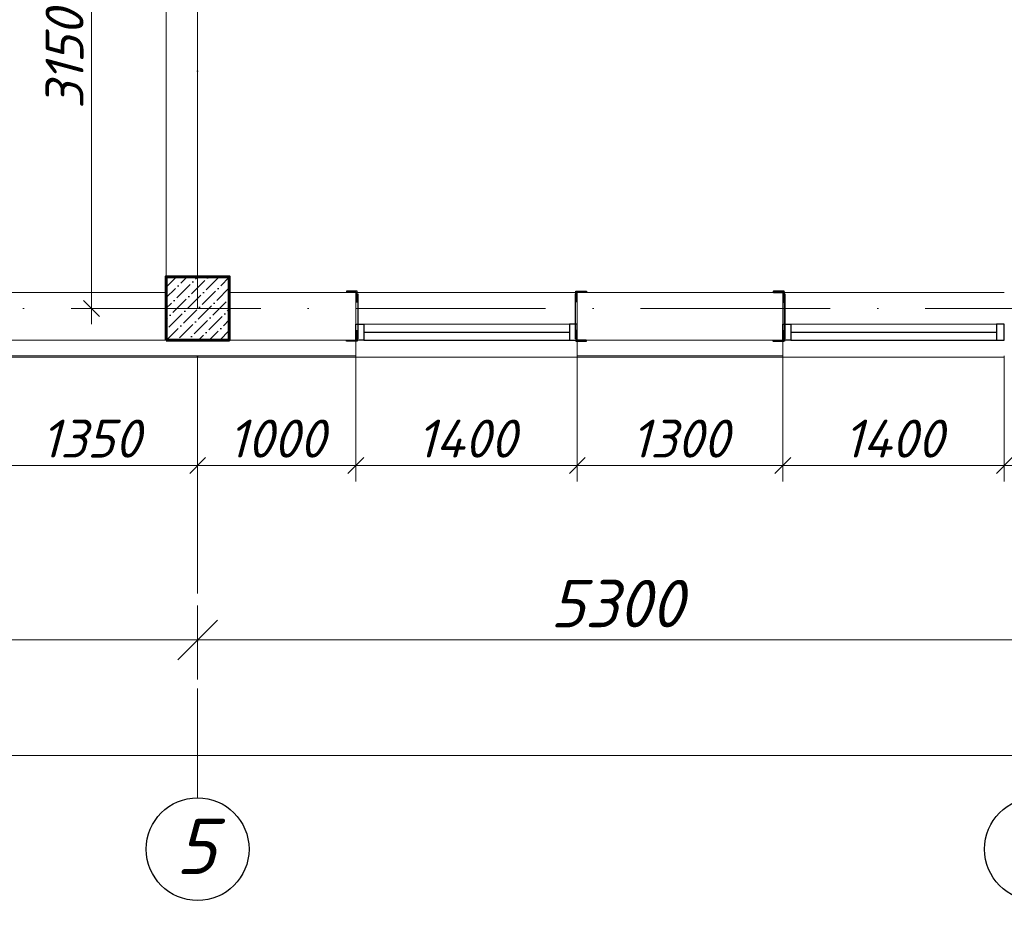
# Model space of a CAD drawing. Header units: millimetres. Extents: x 363306 to 7757304, y 1022887 to 1207196.
# Tile 195 of 256: x 1032437 to 1038662, y 1065586 to 1071335. Entities that reach past the tile are written whole.
import ezdxf
from ezdxf import colors
from ezdxf.entities.mleader import LeaderData, LeaderLine
from ezdxf.math import Vec2, Vec3

# ---------------------------------------------------------------- set-up
doc = ezdxf.new("R2010")
doc.units = ezdxf.units.MM
doc.linetypes.add('ACAD_ISO10W100', pattern=[18, 12, -3, 0, -3])
doc.layers.add('0 @ 100', color=7, linetype='Continuous')
doc.layers.add('kcd_tx', color=7, linetype='Continuous')
for name, color, linetype, lineweight in [('5   0.30', 1, 'Continuous', 30), ('PLAN', 250, 'Continuous', 25), ('надпись 0.18', 160, 'Continuous', 18), ('размеры', 12, 'Continuous', 15)]:
    doc.layers.add(name, color=color, linetype=linetype, lineweight=lineweight)
doc.styles.add('ISOCPEUR', font='isocpeur.TTF')
doc.styles.get("Standard").update_dxf_attribs({"font": 'isocpeui.ttf'})
doc.styles.add('Times New Roman', font='times.ttf')
doc.styles.add('ГОСТ 2.304', font='isocpeui.ttf')
doc.dimstyles.new('12121212', dxfattribs={"dimtxt": 200, "dimasz": 200, "dimexe": 200, "dimexo": 100, "dimgap": 100, "dimtad": 1, "dimdec": 0, "dimzin": 0, "dimdsep": 46, "dimtxsty": 'Standard', "dimblk": 'OBLIQUE', "dimcen": 200, "dimdle": 200, "dimclrd": 5, "dimclre": 5, "dimclrt": 5, "dimadec": 0, "dimazin": 0, "dimtfac": 1, "dimtdec": 0, "dimtofl": 0, "dimtmove": 1, "dimatfit": 3, "dimldrblk": 'OBLIQUE', "dimfxl": 0, "dimtolj": 1, "dimtzin": 0, "dimlwd": 9, "dimlwe": 9, "dimarcsym": 0})
doc.dimstyles.new('Санжар', dxfattribs={"dimtxt": 240, "dimasz": 200, "dimexe": 200, "dimexo": 200, "dimgap": 50, "dimtad": 1, "dimdec": 0, "dimtxsty": 'Standard', "dimblk": 'OBLIQUE', "dimcen": 2.5, "dimdle": 200, "dimclrd": 152, "dimclre": 152, "dimclrt": 152, "dimadec": 0, "dimazin": 0, "dimtfac": 1, "dimtdec": 0, "dimtmove": 0, "dimatfit": 3, "dimldrblk": 'OBLIQUE', "dimfxl": 0, "dimlwd": 0, "dimlwe": 0, "dimarcsym": 0})

# ---------------------------------------------------------------- blocks, each defined once
blk = doc.blocks.new('*U116')
at = {"color": 0, "linetype": 'ByBlock', "lineweight": -2, "ltscale": 100}
blk.add_lwpolyline([(0, 0), (63, 0), (63, 2.7, 0.414214), (60.7, 5), (12, 5, -0.414214), (5, 12), (5, 60.7, 0.414214), (2.7, 63), (0, 63)], format="xyb", close=True, dxfattribs=at)
blk = doc.blocks.new('fdsfsdfsf')
at = {"layer": '5   0.30', "color": 3, "lineweight": 40, "ltscale": 200}
blk.add_line((598335.9, 1214123.1), (598335.9, 1214407.3), dxfattribs=at)
at = {"layer": '5   0.30', "color": 3, "lineweight": 40, "ltscale": 200, "extrusion": (0, 0, -1), "xscale": 1.05763968, "yscale": 1.05763968, "zscale": -1.05763968, "rotation": 180}
blk.add_blockref('*U116', (-598340, 1214421.6), dxfattribs=at)
at = {"layer": '5   0.30', "color": 3, "lineweight": 40, "ltscale": 200, "xscale": 1.05763968, "yscale": 1.05763968, "zscale": 1.05763968}
blk.add_blockref('*U116', (598340, 1214106.8), dxfattribs=at)
blk = doc.blocks.new('_Oblique')
at = {"color": 0, "linetype": 'ByBlock', "lineweight": -2}
blk.add_line((-0.5, -0.5), (0.5, 0.5), dxfattribs=at)
blk = doc.blocks.new('*D533')
at = {"color": 5, "lineweight": 9, "transparency": 16777216}
for p, q in [((1029462.3, 1067633.4), (1029462.3, 1067165)), ((1033562.3, 1067633.4), (1033562.3, 1067165)), ((1033812.3, 1067415), (1029212.3, 1067415))]:
    blk.add_line(p, q, dxfattribs=at)
at = {"layer": 'Defpoints', "color": 0, "lineweight": 25, "transparency": 16777216}
for p in [(1029462.3, 1067733.4), (1033562.3, 1067733.4), (1029462.3, 1067415)]:
    blk.add_point(p, dxfattribs=at)
at = {"color": 5, "lineweight": 9, "transparency": 16777216, "xscale": 250, "yscale": 250, "zscale": 250, "rotation": 180}
blk.add_blockref('_Oblique', (1029462.3, 1067415), dxfattribs=at)
at = {"color": 5, "lineweight": 9, "transparency": 16777216, "xscale": 250, "yscale": 250, "zscale": 250}
blk.add_blockref('_Oblique', (1033562.3, 1067415), dxfattribs=at)
at = {"color": 5, "lineweight": 40, "transparency": 16777216, "insert": (1031512.3, 1067645), "char_height": 300, "attachment_point": 5}
blk.add_mtext('\\A1;4100', dxfattribs=at)
blk = doc.blocks.new('*D534')
at = {"color": 5, "lineweight": 9, "transparency": 16777216}
for p, q in [((1033562.3, 1067633.4), (1033562.3, 1067165)), ((1038862.3, 1067633.4), (1038862.3, 1067165)), ((1033312.3, 1067415), (1039112.3, 1067415))]:
    blk.add_line(p, q, dxfattribs=at)
at = {"layer": 'Defpoints', "color": 0, "lineweight": 25, "transparency": 16777216}
for p in [(1033562.3, 1067733.4), (1038862.3, 1067733.4), (1038862.3, 1067415)]:
    blk.add_point(p, dxfattribs=at)
at = {"color": 5, "lineweight": 9, "transparency": 16777216, "xscale": 250, "yscale": 250, "zscale": 250, "rotation": 180}
blk.add_blockref('_Oblique', (1033562.3, 1067415), dxfattribs=at)
at = {"color": 5, "lineweight": 9, "transparency": 16777216, "xscale": 250, "yscale": 250, "zscale": 250}
blk.add_blockref('_Oblique', (1038862.3, 1067415), dxfattribs=at)
at = {"color": 5, "lineweight": 40, "transparency": 16777216, "insert": (1036212.3, 1067645), "char_height": 300, "attachment_point": 5}
blk.add_mtext('\\A1;5300', dxfattribs=at)
blk = doc.blocks.new('*D535')
at = {"color": 5, "lineweight": 9, "transparency": 16777216}
for p, q in [((1038862.3, 1067633.4), (1038862.3, 1067165)), ((1042962.3, 1067633.4), (1042962.3, 1067165)), ((1038612.3, 1067415), (1043212.3, 1067415))]:
    blk.add_line(p, q, dxfattribs=at)
at = {"layer": 'Defpoints', "color": 0, "lineweight": 25, "transparency": 16777216}
for p in [(1038862.3, 1067733.4), (1042962.3, 1067733.4), (1042962.3, 1067415)]:
    blk.add_point(p, dxfattribs=at)
at = {"color": 5, "lineweight": 9, "transparency": 16777216, "xscale": 250, "yscale": 250, "zscale": 250, "rotation": 180}
blk.add_blockref('_Oblique', (1038862.3, 1067415), dxfattribs=at)
at = {"color": 5, "lineweight": 9, "transparency": 16777216, "xscale": 250, "yscale": 250, "zscale": 250}
blk.add_blockref('_Oblique', (1042962.3, 1067415), dxfattribs=at)
at = {"color": 5, "lineweight": 40, "transparency": 16777216, "insert": (1040912.3, 1067645), "char_height": 300, "attachment_point": 5}
blk.add_mtext('\\A1;4100', dxfattribs=at)
blk = doc.blocks.new('*D536')
at = {"color": 5, "lineweight": 9, "transparency": 16777216}
for p, q in [((1016662.3, 1067410.2), (1016662.3, 1066434.8)), ((1042962.3, 1067410.2), (1042962.3, 1066434.8)), ((1016412.3, 1066684.8), (1043212.3, 1066684.8))]:
    blk.add_line(p, q, dxfattribs=at)
at = {"layer": 'Defpoints', "color": 0, "lineweight": 25, "transparency": 16777216}
for p in [(1016662.3, 1067510.2), (1042962.3, 1067510.2), (1042962.3, 1066684.8)]:
    blk.add_point(p, dxfattribs=at)
at = {"color": 5, "lineweight": 9, "transparency": 16777216, "xscale": 250, "yscale": 250, "zscale": 250, "rotation": 180}
blk.add_blockref('_Oblique', (1016662.3, 1066684.8), dxfattribs=at)
at = {"color": 5, "lineweight": 9, "transparency": 16777216, "xscale": 250, "yscale": 250, "zscale": 250}
blk.add_blockref('_Oblique', (1042962.3, 1066684.8), dxfattribs=at)
at = {"color": 5, "lineweight": 40, "transparency": 16777216, "insert": (1029812.3, 1066914.8), "char_height": 300, "attachment_point": 5}
blk.add_mtext('\\A1;26300', dxfattribs=at)
blk = doc.blocks.new('*U25')
at = {"color": 0, "linetype": 'ByBlock', "lineweight": -2, "ltscale": 100}
blk.add_lwpolyline([(0, 0), (63, 0), (63, 2.7, 0.414214), (60.7, 5), (12, 5, -0.414214), (5, 12), (5, 60.7, 0.414214), (2.7, 63), (0, 63)], format="xyb", close=True, dxfattribs=at)
blk = doc.blocks.new('*D757')
at = {"layer": 'Defpoints', "color": 0, "lineweight": 25, "transparency": 16777216}
for p in [(1032890.8, 1072660.4), (1033362.3, 1072660.4), (1033262.3, 1069510.4)]:
    blk.add_point(p, dxfattribs=at)
at = {"layer": 'kcd_tx', "lineweight": 0, "transparency": 16777216}
for p, q in [((1032890.8, 1069410.4), (1032890.8, 1072760.4)), ((1033262.3, 1072660.4), (1032790.8, 1072660.4)), ((1033162.3, 1069510.4), (1032790.8, 1069510.4))]:
    blk.add_line(p, q, dxfattribs=at)
at = {"layer": 'kcd_tx', "lineweight": 0, "transparency": 16777216, "xscale": 100, "yscale": 100, "zscale": 100}
for p, rotation in [((1032890.8, 1072660.4), 90), ((1032890.8, 1069510.4), 270)]:
    blk.add_blockref('_Oblique', p, dxfattribs=dict(at, rotation=rotation))
at = {"layer": 'kcd_tx', "lineweight": 30, "transparency": 16777216, "insert": (1032720.8, 1071085.4), "char_height": 240, "attachment_point": 5, "rotation": 90}
blk.add_mtext('3150', dxfattribs=at)
blk = doc.blocks.new('*D590')
at = {"layer": 'Defpoints', "color": 0, "lineweight": 25, "transparency": 16777216}
for p in [(1034562.3, 1069310.4), (1035962.3, 1069310.4), (1035962.3, 1068517.7)]:
    blk.add_point(p, dxfattribs=at)
at = {"layer": 'kcd_tx', "lineweight": 0, "transparency": 16777216}
for p, q in [((1034562.3, 1069210.4), (1034562.3, 1068417.7)), ((1035962.3, 1069210.4), (1035962.3, 1068417.7)), ((1034462.3, 1068517.7), (1036062.3, 1068517.7))]:
    blk.add_line(p, q, dxfattribs=at)
at = {"layer": 'kcd_tx', "lineweight": 0, "transparency": 16777216, "xscale": 100, "yscale": 100, "zscale": 100, "rotation": 180}
blk.add_blockref('_Oblique', (1034562.3, 1068517.7), dxfattribs=at)
at = {"layer": 'kcd_tx', "lineweight": 0, "transparency": 16777216, "xscale": 100, "yscale": 100, "zscale": 100}
blk.add_blockref('_Oblique', (1035962.3, 1068517.7), dxfattribs=at)
at = {"layer": 'kcd_tx', "lineweight": 30, "transparency": 16777216, "insert": (1035262.3, 1068687.7), "char_height": 240, "attachment_point": 5}
blk.add_mtext('1400', dxfattribs=at)
blk = doc.blocks.new('*D591')
at = {"layer": 'Defpoints', "color": 0, "lineweight": 25, "transparency": 16777216}
for p in [(1035962.3, 1069310.4), (1037262.3, 1069310.4), (1037262.3, 1068517.7)]:
    blk.add_point(p, dxfattribs=at)
at = {"layer": 'kcd_tx', "lineweight": 0, "transparency": 16777216}
for p, q in [((1035962.3, 1069210.4), (1035962.3, 1068417.7)), ((1037262.3, 1069210.4), (1037262.3, 1068417.7)), ((1035862.3, 1068517.7), (1037362.3, 1068517.7))]:
    blk.add_line(p, q, dxfattribs=at)
at = {"layer": 'kcd_tx', "lineweight": 0, "transparency": 16777216, "xscale": 100, "yscale": 100, "zscale": 100, "rotation": 180}
blk.add_blockref('_Oblique', (1035962.3, 1068517.7), dxfattribs=at)
at = {"layer": 'kcd_tx', "lineweight": 0, "transparency": 16777216, "xscale": 100, "yscale": 100, "zscale": 100}
blk.add_blockref('_Oblique', (1037262.3, 1068517.7), dxfattribs=at)
at = {"layer": 'kcd_tx', "lineweight": 30, "transparency": 16777216, "insert": (1036612.3, 1068687.7), "char_height": 240, "attachment_point": 5}
blk.add_mtext('1300', dxfattribs=at)
blk = doc.blocks.new('*D592')
at = {"layer": 'Defpoints', "color": 0, "lineweight": 25, "transparency": 16777216}
for p in [(1037262.3, 1069310.4), (1038662.3, 1069310.4), (1038662.3, 1068517.7)]:
    blk.add_point(p, dxfattribs=at)
at = {"layer": 'kcd_tx', "lineweight": 0, "transparency": 16777216}
for p, q in [((1037262.3, 1069210.4), (1037262.3, 1068417.7)), ((1038662.3, 1069210.4), (1038662.3, 1068417.7)), ((1037162.3, 1068517.7), (1038762.3, 1068517.7))]:
    blk.add_line(p, q, dxfattribs=at)
at = {"layer": 'kcd_tx', "lineweight": 0, "transparency": 16777216, "xscale": 100, "yscale": 100, "zscale": 100, "rotation": 180}
blk.add_blockref('_Oblique', (1037262.3, 1068517.7), dxfattribs=at)
at = {"layer": 'kcd_tx', "lineweight": 0, "transparency": 16777216, "xscale": 100, "yscale": 100, "zscale": 100}
blk.add_blockref('_Oblique', (1038662.3, 1068517.7), dxfattribs=at)
at = {"layer": 'kcd_tx', "lineweight": 30, "transparency": 16777216, "insert": (1037962.3, 1068687.7), "char_height": 240, "attachment_point": 5}
blk.add_mtext('1400', dxfattribs=at)
blk = doc.blocks.new('*D595')
at = {"layer": 'Defpoints', "color": 0, "lineweight": 25, "transparency": 16777216}
for p in [(1033562.3, 1069310.4), (1034562.3, 1069310.4), (1033562.3, 1068517.7)]:
    blk.add_point(p, dxfattribs=at)
at = {"layer": 'kcd_tx', "lineweight": 0, "transparency": 16777216}
for p, q in [((1033562.3, 1069210.4), (1033562.3, 1068417.7)), ((1034562.3, 1069210.4), (1034562.3, 1068417.7)), ((1034662.3, 1068517.7), (1033462.3, 1068517.7))]:
    blk.add_line(p, q, dxfattribs=at)
at = {"layer": 'kcd_tx', "lineweight": 0, "transparency": 16777216, "xscale": 100, "yscale": 100, "zscale": 100, "rotation": 180}
blk.add_blockref('_Oblique', (1033562.3, 1068517.7), dxfattribs=at)
at = {"layer": 'kcd_tx', "lineweight": 0, "transparency": 16777216, "xscale": 100, "yscale": 100, "zscale": 100}
blk.add_blockref('_Oblique', (1034562.3, 1068517.7), dxfattribs=at)
at = {"layer": 'kcd_tx', "lineweight": 30, "transparency": 16777216, "insert": (1034062.3, 1068687.7), "char_height": 240, "attachment_point": 5}
blk.add_mtext('1000', dxfattribs=at)
blk = doc.blocks.new('*D597')
at = {"layer": 'Defpoints', "color": 0, "lineweight": 25, "transparency": 16777216}
for p in [(1038662.3, 1069310.4), (1038862.3, 1069310.4), (1038862.3, 1068517.7)]:
    blk.add_point(p, dxfattribs=at)
at = {"layer": 'kcd_tx', "lineweight": 0, "transparency": 16777216}
for p, q in [((1038662.3, 1069210.4), (1038662.3, 1068417.7)), ((1038862.3, 1069210.4), (1038862.3, 1068417.7)), ((1038562.3, 1068517.7), (1038962.3, 1068517.7)), ((1038762.3, 1068517.7), (1038922.8, 1067982.7)), ((1038922.8, 1067982.7), (1039532.6, 1067982.7))]:
    blk.add_line(p, q, dxfattribs=at)
at = {"layer": 'kcd_tx', "lineweight": 0, "transparency": 16777216, "xscale": 100, "yscale": 100, "zscale": 100, "rotation": 180}
blk.add_blockref('_Oblique', (1038662.3, 1068517.7), dxfattribs=at)
at = {"layer": 'kcd_tx', "lineweight": 0, "transparency": 16777216, "xscale": 100, "yscale": 100, "zscale": 100}
blk.add_blockref('_Oblique', (1038862.3, 1068517.7), dxfattribs=at)
at = {"layer": 'kcd_tx', "lineweight": 30, "transparency": 16777216, "insert": (1039227.7, 1068152.7), "char_height": 240, "attachment_point": 5}
blk.add_mtext('200', dxfattribs=at)
blk = doc.blocks.new('*D598')
at = {"layer": 'Defpoints', "color": 0, "lineweight": 25, "transparency": 16777216}
for p in [(1032212.3, 1069310.4), (1033562.3, 1069310.4), (1033562.3, 1068517.7)]:
    blk.add_point(p, dxfattribs=at)
at = {"layer": 'kcd_tx', "lineweight": 0, "transparency": 16777216}
for p, q in [((1032212.3, 1069210.4), (1032212.3, 1068417.7)), ((1033562.3, 1069210.4), (1033562.3, 1068417.7)), ((1032112.3, 1068517.7), (1033662.3, 1068517.7))]:
    blk.add_line(p, q, dxfattribs=at)
at = {"layer": 'kcd_tx', "lineweight": 0, "transparency": 16777216, "xscale": 100, "yscale": 100, "zscale": 100, "rotation": 180}
blk.add_blockref('_Oblique', (1032212.3, 1068517.7), dxfattribs=at)
at = {"layer": 'kcd_tx', "lineweight": 0, "transparency": 16777216, "xscale": 100, "yscale": 100, "zscale": 100}
blk.add_blockref('_Oblique', (1033562.3, 1068517.7), dxfattribs=at)
at = {"layer": 'kcd_tx', "lineweight": 30, "transparency": 16777216, "insert": (1032887.3, 1068687.7), "char_height": 240, "attachment_point": 5}
blk.add_mtext('1350', dxfattribs=at)
blk = doc.blocks.new('RTTRERR')
at = {"layer": '5   0.30', "color": 3, "lineweight": 30, "ltscale": 200}
for p, q in [((661523.9, 1818052.1), (661523.9, 1817767.9)), ((662899.5, 1818052.1), (662899.5, 1817767.9))]:
    blk.add_line(p, q, dxfattribs=at)
at = {"layer": '5   0.30', "color": 3, "lineweight": 30, "ltscale": 200, "yscale": 1.05763968, "zscale": 1.05763968, "rotation": 180}
for p, xscale in [((661519.8, 1818068.4), 1.05763968), ((662903.5, 1818068.4), -1.05763968)]:
    blk.add_blockref('*U25', p, dxfattribs=dict(at, xscale=xscale))
at = {"layer": '5   0.30', "color": 3, "lineweight": 30, "ltscale": 200, "extrusion": (0, 0, -1), "yscale": 1.05763968, "zscale": -1.05763968}
for p, xscale in [((-661519.8, 1817753.5), 1.05763968), ((-662903.5, 1817753.5), -1.05763968)]:
    blk.add_blockref('*U25', p, dxfattribs=dict(at, xscale=xscale))
ml = blk.add_multileader_mtext('Standard')
ml.set_content('{\\fISOCPEUR|b0|i1|c204|p34;\\C5;Ст-2}', color=256, style='ISOCPEUR')
ml.set_leader_properties()
ml.build(insert=Vec2(0, 0))
ml.multileader.update_dxf_attribs({"text_left_attachment_type": 6, "text_right_attachment_type": 6, "dogleg_length": 0.208, "arrow_head_size": 187.5, "scale": 100})
ctx = ml.context
ctx.base_point, ctx.scale, ctx.char_height, ctx.arrow_head_size, ctx.landing_gap_size, ctx.plane_origin = Vec3(661945.1, 1818508.9), 100, 200, 187.5, 0, Vec3(666149.8, 1819982)
ctx.left_attachment, ctx.right_attachment, ctx.text_align_type = 6, 6, 1
notes = []
notes.append((ctx, [(1, (1, 1, 0), (662574.8, 1818508.9), (-1, 0), 20.8, [(2, [(661519.8, 1818068.4)], 0, []), (1, [(662922.3, 1818060), (662922.3, 1818060)], 0, [])])]))
ctx.mtext.insert, ctx.mtext.alignment, ctx.mtext.flow_direction = Vec3(662249.5, 1818748.9), 2, 5
for ctx, leaders in notes:
    for number, flags, end, landing, length, lines in leaders:
        leader = LeaderData()
        leader.index, (leader.has_last_leader_line, leader.has_dogleg_vector, leader.attachment_direction) = number, flags
        leader.last_leader_point, leader.dogleg_vector, leader.dogleg_length = Vec3(end), Vec3(landing), length
        for number, points, colour, breaks in lines:
            line = LeaderLine()
            line.index, line.vertices, line.color, line.breaks = number, Vec3.list(points), colors.encode_raw_color(colour), breaks
            leader.lines.append(line)
        ctx.leaders.append(leader)

msp = doc.modelspace()

# ---------------------------------------------------------------- hatches: boundary and pattern name
at = {"ltscale": 100}
h = msp.add_hatch(dxfattribs=at)
h.set_pattern_fill('ANSI36', color=256, scale=15, style=0)
h.set_pattern_definition([(45, (-16019200.283, 10252540.387), (25.25697034, 92.60889125), [119.0625, -23.8125, 0, -23.8125])])
h.paths.add_polyline_path([(1033762.268, 1069710.387), (1033362.268, 1069710.387), (1033362.268, 1069310.387), (1033762.268, 1069310.387)])

# ---------------------------------------------------------------- linework, layer by layer
at = {"color": 1, "linetype": 'ACAD_ISO10W100', "lineweight": 9, "ltscale": 100}
for p, q in [((1033562.268, 1085110.387), (1033562.268, 1066417.835)), ((1042962.268, 1069510.387), (1014088.863, 1069510.387))]:
    msp.add_line(p, q, dxfattribs=at)
at = {"lineweight": 0, "ltscale": 100}
for p, q in [((1033362.268, 1076010.387), (1033362.268, 1069710.387)), ((1033562.268, 1075610.387), (1033562.268, 1069710.387)), ((1033362.268, 1069610.387), (1032212.268, 1069610.387)), ((1033762.268, 1069610.387), (1034562.268, 1069610.387)), ((1034562.268, 1069610.387), (1034562.268, 1069310.387)), ((1035962.268, 1069610.387), (1035962.268, 1069310.387)), ((1035962.268, 1069610.387), (1037262.268, 1069610.387)), ((1037262.268, 1069610.387), (1037262.268, 1069310.387)), ((1033362.268, 1069310.387), (1032212.268, 1069310.387)), ((1033762.268, 1069310.387), (1034562.268, 1069310.387)), ((1035962.268, 1069310.387), (1037262.268, 1069310.387)), ((1034562.268, 1069203.387), (1035962.268, 1069203.387)), ((1037262.268, 1069203.387), (1038662.268, 1069203.387))]:
    msp.add_line(p, q, dxfattribs=at)
at = {"lineweight": 9, "ltscale": 100}
for p, q in [((1034562.268, 1069610.387), (1035962.268, 1069610.387)), ((1037262.268, 1069610.387), (1038662.268, 1069610.387))]:
    msp.add_line(p, q, dxfattribs=at)
at = {"color": 5, "lineweight": 0}
for p, q in [((1034612.268, 1069410.387), (1035912.268, 1069410.387)), ((1037312.268, 1069410.387), (1038612.268, 1069410.387))]:
    msp.add_line(p, q, dxfattribs=at)
at = {"color": 5}
for p, q in [((1034612.268, 1069360.387), (1035912.268, 1069360.387)), ((1037312.268, 1069360.387), (1038612.268, 1069360.387)), ((1034612.268, 1069310.387), (1035912.268, 1069310.387)), ((1037312.268, 1069310.387), (1038612.268, 1069310.387))]:
    msp.add_line(p, q, dxfattribs=at)
for points in [[(1034562.268, 1069410.387), (1034612.268, 1069410.387), (1034612.268, 1069310.387), (1034562.268, 1069310.387)], [(1035962.268, 1069410.387), (1035912.268, 1069410.387), (1035912.268, 1069310.387), (1035962.268, 1069310.387)], [(1037262.268, 1069410.387), (1037312.268, 1069410.387), (1037312.268, 1069310.387), (1037262.268, 1069310.387)], [(1038662.268, 1069410.387), (1038612.268, 1069410.387), (1038612.268, 1069310.387), (1038662.268, 1069310.387)]]:
    msp.add_lwpolyline(points, close=True, dxfattribs=at)
at = {"color": 252, "lineweight": 60, "ltscale": 100}
msp.add_lwpolyline([(1033362.268, 1069310.387), (1033362.268, 1069310.387)], dxfattribs=at)
at = {"color": 252, "lineweight": 0, "ltscale": 100}
for points in [[(1034562.268, 1069310.387), (1034562.268, 1069203.387)], [(1035962.268, 1069310.387), (1035962.268, 1069203.387)], [(1037262.268, 1069310.387), (1037262.268, 1069203.387)], [(1032212.268, 1069203.387), (1034562.268, 1069203.387)], [(1035962.268, 1069203.387), (1037262.268, 1069203.387)]]:
    msp.add_lwpolyline(points, dxfattribs=at)
at = {"color": 32, "lineweight": 0, "ltscale": 100}
for points in [[(1032212.268, 1069210.387), (1034562.268, 1069210.387)], [(1035962.268, 1069210.387), (1037262.268, 1069210.387)]]:
    msp.add_lwpolyline(points, dxfattribs=at)
at = {"layer": 'PLAN', "color": 158, "lineweight": 30}
for centre in [(1033562.267, 1066092.95), (1038862.268, 1066092.95)]:
    msp.add_circle(centre, 324.885, dxfattribs=at)
at = {"layer": 'размеры', "lineweight": 60, "ltscale": 5}
msp.add_lwpolyline([(1033362.268, 1069310.387), (1033762.268, 1069310.387), (1033762.268, 1069710.387), (1033362.268, 1069710.387)], close=True, dxfattribs=at)

# ---------------------------------------------------------------- block references
at = {"color": 18, "lineweight": 30, "true_color": 0x000000}
msp.add_blockref('RTTRERR', (373050.601, -748449.583), dxfattribs=at)
at = {"color": 244, "lineweight": 0, "true_color": 0x991b1e, "xscale": -1}
msp.add_blockref('fdsfsdfsf', (1635609.69, -144803.783), dxfattribs=at)

# ---------------------------------------------------------------- texts
at = {"layer": '0 @ 100', "color": 7, "insert": (761996.908, 1075986.433), "char_height": 318.940213, "width": 19697.5359, "attachment_point": 4, "style": 'ГОСТ 2.304'}
msp.add_mtext('\\pi5457.36288;{\\fISOCPEUR|b1|i1|c204|p34;Характеристика участка строительства:\\P\\pi0;\\P}Расчетная зимняя температура воздух 15 °С.\\PСкоростной напор ветра   - 38кг/м2.\\PВес снегового покрова    - 50кг/м2.\\PКлассификация зданий по функциональной пожарной опасности - Ф 4.1 \\PКоэффициент надежности по назначению - 0.95\\P\\P^IПроектом разработано подъёмник для мало мобильных граждан населения грузоподъемностью 250 кг. скоростью 0,25 см/с. Двери шахт подъёмника противопожарные с пределом огнестойкости El 30. Подъёмники оборудованы кабинами габаритами 1500х1500 мм, ширина дверей кабины обеспечивает проезд инвалидной коляски. Для экстренных случаев подъёмник оснащен дополнительным аккумулятором и механическим спуском для безопасного спуска пассажира в нулевую отметку. Так же в дверях подъёмника установлены замки датчики которые открываются с ключевыми картами, чтобы открыть двери подъёмника.\\P^IС внешней и внутренней стороны наружных стен предусмотрено обшивка из аквапанелей толщиной 12,5мм с утеплением из минераловатной ваты на кварцевой основе, А =0,040 Вт/мС, толщиной 100мм. (по теплотехническому расчету). Наружная отделка из органическое стекло.\\P^IПодрядчик обязан предоставить заказчику сертификаты соответствия и пожарной безопасности на фасадную систему и все применяемые в данной системе материалы и изделия.\\PКонструкции, изделия и материалы применены по действующим стандартам, ТУ, сертификатам. На путях эвакуации используются отделочные материалы, соответствующие требованиям п. 5.25 ШНК 2.01.02-04.\\PОтделка стен с внутренней стороны окраска водоэмульсионными красками светлых тонов. Во внутренней и наружной отделке использованы современные отделочные материалы используемые на территории Республики Узбекистан.\\P^IКрыша - скатная из металлических профилированных листов с полимерными покрытиями с обеих сторон толщ.0,55мм по металлическим конструкциям.\\P^IПо периметру наружных стен устраивается бетонная отмостка. Бетон кл.В 7,5 шириной 1000 мм, толщиной 50 мм по гравийному основанию толщиной 100 мм -150 мм.\\P^IВсе строительно-монтажные работы вести согласно указаний соответствующих строительных норм и проекта производства работ (П.П.Р.) на основании ШНК 3.01.01 - 03 и КМК 3.01.02 - 00.', dxfattribs=at)
at = {"layer": 'PLAN', "lineweight": 30, "insert": (1033678.05, 1066285.738), "char_height": 350, "width": 338.65741, "attachment_point": 3}
msp.add_mtext('5', dxfattribs=at)
at = {"layer": 'надпись 0.18', "ltscale": 100, "insert": (898701.444, 1068300.98), "char_height": 250, "width": 17724.97017, "attachment_point": 1, "style": 'Times New Roman'}
msp.add_mtext('{\\fISOCPEUR|b0|i1|c204|p34;\\C256;\\c0;   Примечание\\fISOCPEUR|b0|i1|c0|p34;:\\A1;\\P\\pi-418.1675,l418.1675,t418.1675;1.^I\\fISOCPEUR|b0|i1|c204|p34;Данный  лист  см\\fISOCPEUR|b0|i1|c0|p34;.  \\fISOCPEUR|b0|i1|c204|p34;совместно  с  л\\fISOCPEUR|b0|i1|c0|p34;.  \\fISOCPEUR|b0|i1|c204|p34;К\\fISOCPEUR|b0|i1|c0|p34;p\\fISOCPEUR|b0|i1|c204|p34; \\fISOCPEUR|b0|i1|c0|p34;-16.  \\P\\pi0,l0,tz;2.  \\fISOCPEUR|b0|i1|c204|p34;За  отм  \\fISOCPEUR|b0|i1|c0|p34;0,000  \\fISOCPEUR|b0|i1|c204|p34;принято  отметка чистого пола  \\fISOCPEUR|b0|i1|c0|p34;1\\fISOCPEUR|b0|i1|c204|p34;этажа\\P\\fISOCPEUR|b0|i1|c0|p34;3.  \\fISOCPEUR|b0|i1|c204|p34;На  отм\\fISOCPEUR|b0|i1|c0|p34;.  -0.030  \\fISOCPEUR|b0|i1|c204|p34;Выполнить  горизонтальную  из  цементно\\fISOCPEUR|b0|i1|c0|p34;-\\fISOCPEUR|b0|i1|c204|p34;песчаного  раствора состава  \\fISOCPEUR|b0|i1|c0|p34;1:2 \\fISOCPEUR|b0|i1|c204|p34;с жидком стеклом толш\\fISOCPEUR|b0|i1|c0|p34;.  30\\fISOCPEUR|b0|i1|c204|p34;мм\\fISOCPEUR|b0|i1|c0|p34;.\\P\\A0;4.  \\fISOCPEUR|b0|i1|c204|p34;Фундаменты выполнить из бетона класса \\fISOCPEUR|b0|i1|c0|p34;B15 (\\fISOCPEUR|b0|i1|c204|p34;М\\fISOCPEUR|b0|i1|c0|p34;200).\\A1;\\P\\pi-750,l750;\\A0;5.  \\fISOCPEUR|b0|i1|c204|p34;Для  обеспечения \\fISOCPEUR|b0|i1|c0|p34;50\\fISOCPEUR|b0|i1|c204|p34;мм  слоя  бетона   арматуру фундаментной  ленты укладывать  на  кубики\\fISOCPEUR|b0|i1|c0|p34;-\\fISOCPEUR|b0|i1|c204|p34;фиксаторы\\fISOCPEUR|b0|i1|c0|p34;,  \\fISOCPEUR|b0|i1|c204|p34;изготовленные из цементно\\fISOCPEUR|b0|i1|c0|p34;-\\fISOCPEUR|b0|i1|c204|p34;песчаного раствора  М\\fISOCPEUR|b0|i1|c0|p34;100 \\fISOCPEUR|b0|i1|c204|p34;размерами \\fISOCPEUR|b0|i1|c0|p34;40\\fISOCPEUR|b0|i1|c204|p34;х\\fISOCPEUR|b0|i1|c0|p34;40\\fISOCPEUR|b0|i1|c204|p34;х\\fISOCPEUR|b0|i1|c0|p34;50\\fISOCPEUR|b0|i1|c204|p34;мм\\fISOCPEUR|b0|i1|c0|p34;.}', dxfattribs=at)

# ---------------------------------------------------------------- dimensions: what is measured, and where the dimension line sits
at = {"color": 12, "lineweight": 40}
dim = msp.add_linear_dim(base=(1029462.268, 1067414.962), p1=(1033562.268, 1067733.448), p2=(1029462.268, 1067733.448), angle=180, dimstyle='12121212', override={"dimtxt": 300, "dimasz": 250, "dimexe": 250, "dimgap": 80, "dimdle": 250}, dxfattribs=at)
dim.commit()
dim.dimension.update_dxf_attribs({"geometry": '*D533', "text_midpoint": (1031512.268, 1067644.962)})
for base, p1, p2, picture, middle in [((1038862.268, 1067414.962), (1033562.268, 1067733.448), (1038862.268, 1067733.448), '*D534', (1036212.268, 1067644.962)), ((1042962.268, 1067414.962), (1038862.268, 1067733.448), (1042962.268, 1067733.448), '*D535', (1040912.268, 1067644.962)), ((1042962.268, 1066684.769), (1016662.268, 1067510.209), (1042962.268, 1067510.209), '*D536', (1029812.268, 1066914.769))]:
    dim = msp.add_linear_dim(base=base, p1=p1, p2=p2, dimstyle='12121212', override={"dimtxt": 300, "dimasz": 250, "dimexe": 250, "dimgap": 80, "dimdle": 250}, dxfattribs=at)
    dim.commit()
    dim.dimension.update_dxf_attribs({"geometry": picture, "text_midpoint": middle})
at = {"layer": 'kcd_tx', "color": 244, "lineweight": 30, "true_color": 0x991b1e}
for base, p1, p2, angle, picture, middle in [((1032890.819, 1072660.387), (1033262.268, 1069510.387), (1033362.268, 1072660.387), 90, '*D757', (1032720.819, 1071085.387)), ((1033562.268, 1068517.702), (1034562.268, 1069310.387), (1033562.268, 1069310.387), 180, '*D595', (1034062.268, 1068687.702))]:
    dim = msp.add_linear_dim(base=base, p1=p1, p2=p2, angle=angle, dimstyle='Санжар', override={"dimasz": 100, "dimexe": 100, "dimexo": 100, "dimdle": 100, "dimclrd": 256, "dimclre": 256, "dimclrt": 256, "dimtmove": 1, "dimfxl": 0, "dimarcsym": 2}, dxfattribs=at)
    dim.commit()
    dim.dimension.update_dxf_attribs({"geometry": picture, "text_midpoint": middle})
for base, p1, p2, picture, middle in [((1033562.268, 1068517.702), (1032212.268, 1069310.387), (1033562.268, 1069310.387), '*D598', (1032887.268, 1068687.702)), ((1035962.268, 1068517.702), (1034562.268, 1069310.387), (1035962.268, 1069310.387), '*D590', (1035262.268, 1068687.702)), ((1037262.268, 1068517.702), (1035962.268, 1069310.387), (1037262.268, 1069310.387), '*D591', (1036612.268, 1068687.702)), ((1038662.268, 1068517.702), (1037262.268, 1069310.387), (1038662.268, 1069310.387), '*D592', (1037962.268, 1068687.702)), ((1038862.268, 1068517.702), (1038662.268, 1069310.387), (1038862.268, 1069310.387), '*D597', (1038972.768, 1068152.702))]:
    dim = msp.add_linear_dim(base=base, p1=p1, p2=p2, dimstyle='Санжар', override={"dimasz": 100, "dimexe": 100, "dimexo": 100, "dimdle": 100, "dimclrd": 256, "dimclre": 256, "dimclrt": 256, "dimtmove": 1, "dimfxl": 0, "dimarcsym": 2}, dxfattribs=at)
    dim.commit()
    dim.dimension.update_dxf_attribs({"geometry": picture, "text_midpoint": middle})

doc.saveas('drawing.dxf')
